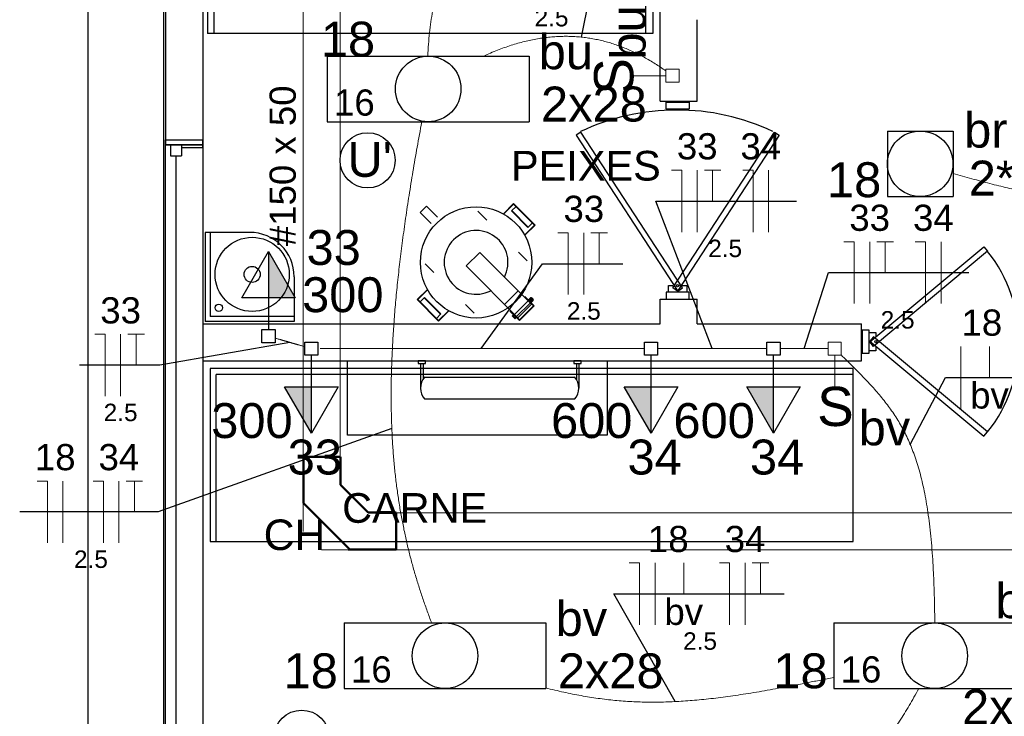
# Model space of a CAD drawing. Header units: millimetres. Extents: x 7 to 269, y 1 to 169.
# Tile 19 of 115: x 53.23 to 57.21, y 40.81 to 43.63. Entities that reach past the tile are written whole.
import ezdxf

# ---------------------------------------------------------------- set-up
doc = ezdxf.new("R2010")
doc.units = ezdxf.units.MM
doc.header["$MEASUREMENT"] = 0
for name, color, linetype, lineweight in [('Eletroduto - Marco Polo', 6, 'Continuous', 9), ('Fiação - Marco Polo', 3, 'Continuous', 9), ('Interruptor - Marco Polo', 150, 'Continuous', 9), ('Layout - Marco Polo', 252, 'Continuous', 25), ('Layout-02 - Marco Polo', 243, 'Continuous', 50), ('Linha de Chamada - Marco Polo', 1, 'Continuous', 25), ('Luminárias - Marco Polo', 5, 'Continuous', 25), ('Textos - Marco Polo', 143, 'Continuous', 25), ('Tomadas - Marco Polo', 150, 'Continuous', 25)]:
    doc.layers.add(name, color=color, linetype=linetype, lineweight=lineweight)
doc.layers.add('Parede - Marco Polo', color=7, linetype='Continuous')
doc.styles.add('Arial', font='arial.ttf')

msp = doc.modelspace()

# ---------------------------------------------------------------- hatches: boundary and pattern name
at = {"layer": 'Tomadas - Marco Polo', "linetype": 'Continuous'}
for points in [[(54.2343, 42.5013), (54.2343, 42.6888), (54.3426, 42.5013)], [(54.4077, 42.1422), (54.4077, 41.9547), (54.2995, 42.1422)], [(55.7816, 42.1422), (55.7816, 41.9547), (55.6733, 42.1422)], [(56.2766, 42.1422), (56.2766, 41.9547), (56.1684, 42.1422)]]:
    msp.add_hatch(color=256, dxfattribs=at).paths.add_polyline_path(points)

# ---------------------------------------------------------------- linework, layer by layer
at = {"layer": 'Eletroduto - Marco Polo', "linetype": 'Continuous'}
for p, q in [((54.374, 41.5573), (54.374, 44.5144)), ((54.524, 41.8585), (54.524, 44.4644)), ((62.9585, 41.6322), (54.7503, 41.6322)), ((62.9585, 41.4823), (54.449, 41.4823))]:
    msp.add_line(p, q, dxfattribs=at)
for points in [[(54.8788, 43.4798), (54.8813, 43.5276), (54.8855, 43.5737), (54.8911, 43.6181), (54.8982, 43.661), (54.9068, 43.7022), (54.9168, 43.7419), (54.9281, 43.7802), (54.9406, 43.8169), (54.9544, 43.8523), (54.9693, 43.8862), (54.9854, 43.9188), (55.0025, 43.9501), (55.0207, 43.9802), (55.0398, 44.009), (55.0598, 44.0366), (55.0807, 44.063), (55.1023, 44.0884), (55.1247, 44.1126), (55.1478, 44.1358), (55.1716, 44.1581), (55.1959, 44.1793), (55.2207, 44.1996), (55.2461, 44.2191), (55.2718, 44.2377), (55.298, 44.2554), (55.3245, 44.2724), (55.3512, 44.2887), (55.3781, 44.3043), (55.4053, 44.3192), (55.4325, 44.3334)], [(55.1042, 43.4794), (55.1325, 43.492), (55.1605, 43.5035), (55.1881, 43.5139), (55.2155, 43.5232), (55.2425, 43.5314), (55.2693, 43.5385), (55.2958, 43.5446), (55.322, 43.5496), (55.3479, 43.5536), (55.3736, 43.5565), (55.399, 43.5585), (55.4242, 43.5594), (55.4491, 43.5594), (55.4738, 43.5584), (55.4982, 43.5564), (55.5224, 43.5535), (55.5465, 43.5496), (55.5702, 43.5448), (55.5938, 43.5391), (55.6172, 43.5325), (55.6404, 43.525), (55.6634, 43.5166), (55.6862, 43.5074), (55.7089, 43.4973), (55.7313, 43.4864), (55.7536, 43.4746), (55.7758, 43.4621), (55.7978, 43.4487), (55.8197, 43.4346), (55.8414, 43.4197)], [(54.8544, 43.2137), (54.8356, 43.1111), (54.8184, 43.0119), (54.8029, 42.9162), (54.789, 42.8236), (54.7766, 42.7342), (54.7657, 42.6477), (54.7564, 42.5642), (54.7485, 42.4835), (54.7421, 42.4054), (54.7372, 42.3299), (54.7336, 42.2569), (54.7313, 42.1862), (54.7305, 42.1177), (54.7309, 42.0513), (54.7326, 41.987), (54.7356, 41.9246), (54.7398, 41.8639), (54.7452, 41.8049), (54.7518, 41.7475), (54.7596, 41.6915), (54.7684, 41.6368), (54.7784, 41.5834), (54.7894, 41.5311), (54.8015, 41.4798), (54.8146, 41.4295), (54.8286, 41.3798), (54.8437, 41.3309), (54.8596, 41.2825), (54.8765, 41.2346), (54.8942, 41.187)], [(57.0032, 43.0045), (57.0786, 42.9835), (57.1516, 42.9641), (57.2225, 42.9463), (57.2912, 42.9301), (57.3578, 42.9155), (57.4225, 42.9025), (57.4853, 42.8909), (57.5463, 42.8809), (57.6057, 42.8723), (57.6634, 42.8652), (57.7196, 42.8594), (57.7743, 42.8551), (57.8278, 42.8522), (57.8799, 42.8506), (57.9309, 42.8503), (57.9809, 42.8514), (58.0298, 42.8537), (58.0779, 42.8573), (58.1251, 42.862), (58.1717, 42.8681), (58.2176, 42.8752), (58.263, 42.8836), (58.3079, 42.893), (58.3524, 42.9036), (58.3967, 42.9153), (58.4409, 42.928), (58.4849, 42.9417), (58.5289, 42.9565), (58.573, 42.9723), (58.6173, 42.989)], [(54.3811, 42.3044), (54.3759, 42.3059), (54.371, 42.3074), (54.3662, 42.3087), (54.3617, 42.31), (54.3574, 42.3113), (54.3533, 42.3125), (54.3493, 42.3136), (54.3454, 42.3147), (54.3417, 42.3158), (54.3381, 42.3168), (54.3346, 42.3178), (54.3311, 42.3188), (54.3277, 42.3198), (54.3244, 42.3208), (54.321, 42.3218), (54.3177, 42.3227), (54.3143, 42.3237), (54.3109, 42.3247), (54.3075, 42.3257), (54.304, 42.3267), (54.3003, 42.3277), (54.2966, 42.3288), (54.2928, 42.3299), (54.2888, 42.331), (54.2847, 42.3322), (54.2804, 42.3335), (54.2758, 42.3348), (54.2711, 42.3361), (54.2662, 42.3376), (54.261, 42.3391)], [(55.7555, 42.2968), (55.6927, 42.2968), (55.6337, 42.2968), (55.5784, 42.2968), (55.5265, 42.2968), (55.4776, 42.2968), (55.4316, 42.2968), (55.388, 42.2968), (55.3467, 42.2968), (55.3074, 42.2968), (55.2698, 42.2968), (55.2335, 42.2968), (55.1985, 42.2968), (55.1642, 42.2968), (55.1306, 42.2968), (55.0972, 42.2968), (55.0639, 42.2968), (55.0303, 42.2968), (54.9962, 42.2968), (54.9612, 42.2968), (54.9252, 42.2968), (54.8878, 42.2968), (54.8488, 42.2968), (54.8078, 42.2968), (54.7646, 42.2968), (54.719, 42.2968), (54.6705, 42.2968), (54.6191, 42.2968), (54.5643, 42.2968), (54.506, 42.2968), (54.4437, 42.2968)], [(56.2504, 42.2968), (56.2297, 42.2968), (56.2103, 42.2968), (56.192, 42.2968), (56.1747, 42.2968), (56.1584, 42.2968), (56.143, 42.2968), (56.1283, 42.2968), (56.1144, 42.2968), (56.1011, 42.2968), (56.0883, 42.2968), (56.0759, 42.2968), (56.0639, 42.2968), (56.0522, 42.2968), (56.0406, 42.2968), (56.0291, 42.2968), (56.0176, 42.2968), (56.006, 42.2968), (55.9943, 42.2968), (55.9823, 42.2968), (55.9699, 42.2968), (55.9571, 42.2968), (55.9438, 42.2968), (55.9299, 42.2968), (55.9152, 42.2968), (55.8998, 42.2968), (55.8835, 42.2968), (55.8662, 42.2968), (55.8479, 42.2968), (55.8285, 42.2968), (55.8078, 42.2968)], [(56.4976, 42.2968), (56.4888, 42.2968), (56.4806, 42.2968), (56.4727, 42.2968), (56.4653, 42.2968), (56.4582, 42.2968), (56.4515, 42.2968), (56.445, 42.2968), (56.4388, 42.2968), (56.4329, 42.2968), (56.4272, 42.2968), (56.4216, 42.2968), (56.4162, 42.2968), (56.4108, 42.2968), (56.4055, 42.2968), (56.4003, 42.2968), (56.3951, 42.2968), (56.3898, 42.2968), (56.3844, 42.2968), (56.379, 42.2968), (56.3734, 42.2968), (56.3677, 42.2968), (56.3618, 42.2968), (56.3556, 42.2968), (56.3491, 42.2968), (56.3424, 42.2968), (56.3353, 42.2968), (56.3279, 42.2968), (56.32, 42.2968), (56.3118, 42.2968), (56.303, 42.2968)], [(56.9286, 41.1882), (56.9277, 41.2575), (56.926, 41.3231), (56.9235, 41.385), (56.9202, 41.4435), (56.9161, 41.4987), (56.9112, 41.5508), (56.9056, 41.5998), (56.8991, 41.6461), (56.8919, 41.6897), (56.8838, 41.7308), (56.875, 41.7695), (56.8653, 41.8061), (56.8548, 41.8407), (56.8435, 41.8733), (56.8314, 41.9043), (56.8185, 41.9337), (56.8047, 41.9617), (56.7902, 41.9885), (56.7748, 42.0142), (56.7585, 42.039), (56.7415, 42.063), (56.7236, 42.0864), (56.7049, 42.1094), (56.6853, 42.1321), (56.6649, 42.1546), (56.6436, 42.1772), (56.6215, 42.2), (56.5985, 42.2232), (56.5747, 42.2468), (56.55, 42.2711)], [(55.3554, 40.9245), (55.3921, 40.9155), (55.4281, 40.9073), (55.4635, 40.8998), (55.4985, 40.8932), (55.5331, 40.8873), (55.5673, 40.8822), (55.6013, 40.8778), (55.6352, 40.8742), (55.6691, 40.8713), (55.703, 40.8691), (55.7369, 40.8677), (55.7712, 40.867), (55.8056, 40.8669), (55.8405, 40.8676), (55.8759, 40.869), (55.9117, 40.871), (55.9483, 40.8737), (55.9855, 40.8771), (56.0236, 40.8812), (56.0625, 40.8859), (56.1024, 40.8912), (56.1434, 40.8972), (56.1855, 40.9038), (56.2289, 40.9111), (56.2736, 40.9189), (56.3197, 40.9273), (56.3673, 40.9364), (56.4165, 40.946), (56.4674, 40.9563), (56.52, 40.967)], [(56.8639, 40.9219), (56.8446, 40.8864), (56.8252, 40.8527), (56.8058, 40.8207), (56.7863, 40.7905), (56.7667, 40.7618), (56.7469, 40.7348), (56.727, 40.7091), (56.7069, 40.685), (56.6866, 40.6621), (56.6661, 40.6405), (56.6453, 40.6201), (56.6243, 40.6008), (56.6029, 40.5825), (56.5812, 40.5653), (56.5592, 40.5489), (56.5368, 40.5333), (56.514, 40.5186), (56.4907, 40.5045), (56.4671, 40.491), (56.4429, 40.4781), (56.4183, 40.4656), (56.3931, 40.4536), (56.3674, 40.4418), (56.3412, 40.4304), (56.3143, 40.4191), (56.2869, 40.4079), (56.2588, 40.3968), (56.23, 40.3856), (56.2006, 40.3743), (56.1704, 40.3629)]]:
    msp.add_spline(points, degree=3, dxfattribs=at)
at = {"layer": 'Fiação - Marco Polo'}
for p, q in [((55.8636, 43.0179), (55.9053, 43.0179)), ((55.9053, 42.7679), (55.9053, 43.0179)), ((55.9678, 42.7679), (55.9678, 43.0179)), ((55.9969, 43.0179), (56.0636, 43.0179)), ((56.0303, 42.8929), (56.0303, 43.0179)), ((56.1522, 43.0179), (56.1939, 43.0179)), ((56.1939, 42.7679), (56.1939, 43.0179)), ((56.2564, 42.7679), (56.2564, 43.0179)), ((55.4051, 42.7649), (55.4468, 42.7649)), ((55.4468, 42.5149), (55.4468, 42.7649)), ((55.5093, 42.5149), (55.5093, 42.7649)), ((55.5384, 42.7649), (55.6051, 42.7649)), ((55.5718, 42.6399), (55.5718, 42.7649)), ((56.5612, 42.7289), (56.6029, 42.7289)), ((56.6029, 42.4789), (56.6029, 42.7289)), ((56.6654, 42.4789), (56.6654, 42.7289)), ((56.6946, 42.7289), (56.7612, 42.7289)), ((56.7279, 42.6039), (56.7279, 42.7289)), ((56.8499, 42.7289), (56.8915, 42.7289)), ((56.8915, 42.4789), (56.8915, 42.7289)), ((56.954, 42.4789), (56.954, 42.7289)), ((53.5325, 42.3546), (53.5741, 42.3546)), ((53.5741, 42.1046), (53.5741, 42.3546)), ((53.6366, 42.1046), (53.6366, 42.3546)), ((53.6658, 42.3546), (53.7325, 42.3546)), ((53.6991, 42.2296), (53.6991, 42.3546)), ((57.0343, 42.0547), (57.0343, 42.3047)), ((57.1502, 42.1797), (57.1502, 42.3047)), ((53.2993, 41.7609), (53.341, 41.7609)), ((53.341, 41.5109), (53.341, 41.7609)), ((53.4035, 41.5109), (53.4035, 41.7609)), ((53.5254, 41.7609), (53.5671, 41.7609)), ((53.5671, 41.5109), (53.5671, 41.7609)), ((53.6296, 41.5109), (53.6296, 41.7609)), ((53.6588, 41.7609), (53.7254, 41.7609)), ((53.6921, 41.6359), (53.6921, 41.7609)), ((55.6932, 41.4301), (55.7349, 41.4301)), ((55.7349, 41.1801), (55.7349, 41.4301)), ((55.7974, 41.1801), (55.7974, 41.4301)), ((55.9133, 41.3051), (55.9133, 41.4301)), ((56.0575, 41.4301), (56.0992, 41.4301)), ((56.0992, 41.1801), (56.0992, 41.4301)), ((56.1617, 41.1801), (56.1617, 41.4301)), ((56.1908, 41.4301), (56.2575, 41.4301)), ((56.2242, 41.3051), (56.2242, 41.4301))]:
    msp.add_line(p, q, dxfattribs=at)
at = {"layer": 'Interruptor - Marco Polo'}
for p, q in [((55.7133, 43.3999), (55.8418, 43.3999)), ((55.8418, 43.3735), (55.8418, 43.4265)), ((55.8418, 43.4265), (55.8949, 43.4265)), ((55.8949, 43.4265), (55.8949, 43.3735)), ((55.8949, 43.3735), (55.8418, 43.3735)), ((56.4974, 42.3233), (56.5505, 42.3233)), ((56.4974, 42.2702), (56.4974, 42.3233)), ((56.5505, 42.3233), (56.5505, 42.2702)), ((56.5505, 42.2702), (56.4974, 42.2702)), ((56.5239, 42.1418), (56.5239, 42.2702))]:
    msp.add_line(p, q, dxfattribs=at)
at = {"layer": 'Layout - Marco Polo'}
for p, q in [((53.5034, 80.2894), (53.5034, 36.6268)), ((53.9884, 44.2703), (53.9884, 43.5703)), ((54.0134, 44.2453), (54.0134, 43.5703)), ((55.7584, 44.2453), (55.7584, 43.5703)), ((55.7884, 44.2703), (55.7884, 43.5703)), ((53.8184, 43.7633), (53.8184, 43.1403)), ((53.9684, 43.7633), (53.9684, 43.1403)), ((55.7884, 43.5703), (53.9884, 43.5703)), ((55.8424, 43.2933), (55.9349, 43.2933)), ((55.8424, 43.2653), (55.8424, 43.2933)), ((55.9349, 43.2933), (55.9349, 43.2653)), ((55.9349, 43.2653), (55.8424, 43.2653)), ((53.8184, 43.1403), (53.8184, 43.1213)), ((53.8184, 43.1403), (53.9684, 43.1403)), ((53.8184, 43.1213), (53.8184, 43.1403)), ((53.8184, 40.0593), (53.8184, 43.1213)), ((53.8829, 43.1213), (53.8184, 43.1213)), ((53.9684, 43.1213), (53.8184, 43.1213)), ((53.8184, 43.1213), (53.9684, 43.1213)), ((53.8384, 43.1213), (53.8829, 43.1213)), ((53.8384, 43.1213), (53.8384, 43.0768)), ((53.8829, 43.1213), (53.8829, 43.0768)), ((53.8829, 43.1213), (53.8829, 43.1083)), ((53.9684, 43.1083), (53.9684, 43.1403)), ((53.9684, 43.1403), (53.9684, 43.1213)), ((53.9684, 43.1213), (53.9684, 40.0593)), ((53.9684, 43.1083), (53.8829, 43.1083)), ((53.8384, 43.0768), (53.8829, 43.0768)), ((53.8604, 43.0768), (53.8604, 40.1038)), ((55.1844, 42.8423), (55.2254, 42.8833)), ((55.1859, 42.8413), (55.2254, 42.8808)), ((55.2254, 42.8833), (55.3124, 42.7958)), ((55.2254, 42.8808), (55.3104, 42.7958)), ((54.8484, 42.8468), (54.8739, 42.8723)), ((54.8924, 42.8023), (54.8484, 42.8468)), ((54.9179, 42.8278), (54.8739, 42.8723)), ((55.2169, 42.8538), (55.2354, 42.8713)), ((55.2169, 42.8538), (55.2834, 42.7868)), ((55.2179, 42.8548), (55.2844, 42.7878)), ((55.2834, 42.7868), (55.3014, 42.8048)), ((53.9784, 42.7668), (53.9784, 42.4068)), ((54.1584, 42.7668), (53.9784, 42.7668)), ((53.9984, 42.7668), (53.9984, 42.4268)), ((55.3104, 42.7958), (55.2704, 42.7563)), ((55.3124, 42.7958), (55.2714, 42.7548)), ((55.0339, 42.6308), (55.0889, 42.6858)), ((55.2974, 42.4763), (55.0889, 42.6858)), ((55.2424, 42.4213), (55.0339, 42.6308)), ((54.3384, 42.5868), (54.3384, 42.4068)), ((54.8769, 42.5363), (54.8354, 42.4953)), ((54.8774, 42.5348), (54.8379, 42.4953)), ((55.1889, 42.4748), (55.2444, 42.5298)), ((54.8354, 42.4953), (54.9224, 42.4078)), ((54.8379, 42.4953), (54.9224, 42.4098)), ((54.8654, 42.5033), (54.8474, 42.4858)), ((54.8644, 42.5023), (54.9304, 42.4358)), ((54.8654, 42.5033), (54.9314, 42.4368)), ((55.2289, 42.4348), (55.2839, 42.4898)), ((55.3054, 42.4698), (55.2694, 42.5058)), ((55.3084, 42.4698), (55.2704, 42.5078)), ((55.2894, 42.4968), (55.2859, 42.4933)), ((55.2859, 42.4923), (55.2859, 42.4933)), ((55.2914, 42.4943), (55.2879, 42.4913)), ((55.2904, 42.4968), (55.2894, 42.4968)), ((55.2939, 42.5013), (55.2904, 42.4978)), ((55.2904, 42.4968), (55.2904, 42.4978)), ((55.2999, 42.4873), (55.2904, 42.4968)), ((55.2959, 42.4993), (55.2929, 42.4958)), ((55.2949, 42.5013), (55.2939, 42.5013)), ((55.2974, 42.4883), (55.2944, 42.4853)), ((55.3044, 42.4918), (55.2949, 42.5013)), ((55.2954, 42.4828), (55.2964, 42.4828)), ((55.2999, 42.4863), (55.2964, 42.4828)), ((55.2969, 42.4993), (55.2984, 42.5013)), ((55.2974, 42.4993), (55.2994, 42.5013)), ((55.3044, 42.4958), (55.2984, 42.5013)), ((55.2994, 42.5013), (55.2984, 42.5013)), ((55.3024, 42.4928), (55.2989, 42.4898)), ((55.3044, 42.4963), (55.2994, 42.5013)), ((55.2999, 42.4873), (55.2999, 42.4863)), ((55.2999, 42.4873), (55.3009, 42.4873)), ((55.3044, 42.4908), (55.3009, 42.4873)), ((55.3024, 42.4943), (55.3044, 42.4963)), ((55.3024, 42.4938), (55.3044, 42.4958)), ((55.3044, 42.4963), (55.3044, 42.4958)), ((55.3044, 42.4918), (55.3044, 42.4908)), ((54.9224, 42.4098), (54.9624, 42.4498)), ((54.9224, 42.4078), (54.9634, 42.4488)), ((55.2489, 42.4103), (55.2109, 42.4483)), ((55.2489, 42.4133), (55.2124, 42.4493)), ((55.2374, 42.4258), (55.2929, 42.4808)), ((55.2424, 42.4213), (55.2974, 42.4763)), ((55.2489, 42.4103), (55.3084, 42.4698)), ((55.2489, 42.4133), (55.3054, 42.4698)), ((54.3384, 42.4068), (53.9784, 42.4068)), ((54.3384, 42.4268), (53.9984, 42.4268)), ((54.9314, 42.4368), (54.9134, 42.4188)), ((55.2254, 42.4333), (55.2214, 42.4298)), ((55.2214, 42.4283), (55.2214, 42.4298)), ((55.2309, 42.4188), (55.2214, 42.4283)), ((55.2309, 42.4188), (55.2214, 42.4283)), ((55.2279, 42.4313), (55.2239, 42.4273)), ((55.2339, 42.4253), (55.2304, 42.4213)), ((55.2309, 42.4188), (55.2324, 42.4188)), ((55.2364, 42.4228), (55.2324, 42.4188)), ((53.9984, 42.2168), (53.9984, 41.5168)), ((56.5984, 42.2168), (53.9984, 42.2168)), ((54.8494, 42.2368), (54.8494, 42.1368)), ((54.8594, 42.2368), (54.8594, 42.1718)), ((55.4794, 42.2368), (55.4794, 42.1718)), ((55.4894, 42.2368), (55.4894, 42.1368)), ((56.5984, 41.5168), (56.5984, 42.2168)), ((56.5984, 41.5168), (56.5984, 42.2168)), ((54.0234, 41.5168), (54.0234, 42.1918)), ((56.5984, 42.1918), (54.0234, 42.1918)), ((54.8664, 42.1818), (55.4724, 42.1818)), ((55.4724, 42.0918), (54.8664, 42.0918)), ((53.9984, 41.5168), (56.5984, 41.5168))]:
    msp.add_line(p, q, dxfattribs=at)
at = {"layer": 'Layout - Marco Polo', "linetype": 'Continuous'}
for points in [[(55.4974, 43.1723), (55.4779, 43.1593), (55.8894, 42.5293), (55.9084, 42.5418), (55.4974, 43.1723)], [(57.1274, 42.7078), (57.1424, 42.6903), (56.6814, 42.3058), (56.6664, 42.3238), (57.1274, 42.7078)], [(57.1274, 41.9423), (57.1424, 41.9598), (56.6814, 42.3438), (56.6664, 42.3263), (57.1274, 41.9423)]]:
    msp.add_lwpolyline(points, close=True, dxfattribs=at)
at = {"layer": 'Layout - Marco Polo'}
for points in [[(56.2799, 43.1723), (56.2994, 43.1593), (55.8879, 42.5293), (55.8689, 42.5418), (56.2799, 43.1723)], [(54.8394, 42.2468), (54.8394, 42.2368), (54.8694, 42.2368), (54.8694, 42.2468), (54.8394, 42.2468)], [(55.4694, 42.2468), (55.4694, 42.2368), (55.4994, 42.2368), (55.4994, 42.2468), (55.4694, 42.2468)]]:
    msp.add_lwpolyline(points, close=True, dxfattribs=at)
for points in [[(55.0814, 42.8518), (55.1169, 42.8163)], [(55.2804, 42.6518), (55.2449, 42.6873)], [(54.8679, 42.6393), (54.9034, 42.6038)], [(55.8964, 42.5523), (55.9259, 42.5523), (55.9259, 42.5243), (55.8514, 42.5243), (55.8514, 42.5523), (55.8699, 42.5523)], [(55.0664, 42.4393), (55.0314, 42.4748)], [(56.6909, 42.3058), (56.6909, 42.2878), (56.6634, 42.2878), (56.6634, 42.3618), (56.6909, 42.3618), (56.6909, 42.3438)]]:
    msp.add_lwpolyline(points, dxfattribs=at)
at = {"layer": 'Layout - Marco Polo', "linetype": 'Continuous'}
msp.add_lwpolyline([(55.6039, 42.2468), (55.6039, 41.9468), (54.5539, 41.9468), (54.5539, 42.2468)], dxfattribs=at)
at = {"layer": 'Layout - Marco Polo'}
for centre, radius in [((55.0739, 42.6453), 0.225), ((54.1684, 42.5968), 0.15), ((54.1684, 42.5968), 0.0325), ((55.8884, 42.5513), 0.00463), ((54.0334, 42.4618), 0.015), ((56.6904, 42.3248), 0.00463)]:
    msp.add_circle(centre, radius, dxfattribs=at)
at = {"layer": 'Layout - Marco Polo', "linetype": 'Continuous'}
for centre, radius, start, end in [((55.8859, 42.3483), 0.9132, 64.84, 115.289), ((56.6844, 42.3248), 0.5856, 321.43, 38.5696)]:
    msp.add_arc(centre, radius, start, end, dxfattribs=at)
at = {"layer": 'Layout - Marco Polo'}
for centre, radius, start, end in [((54.1584, 42.5868), 0.18, 0, 90), ((55.0739, 42.6453), 0.129, 332.454, 297.26), ((55.2874, 42.4928), 0.00169, 158.911, 290.803), ((55.2979, 42.4948), 0.0103, 199.375, 250.339), ((55.2899, 42.4953), 0.00169, 338.911, 110.803), ((55.2924, 42.4973), 0.00169, 158.911, 290.803), ((55.2879, 42.4848), 0.0103, 19.3754, 70.3387), ((55.3024, 42.4993), 0.0103, 199.375, 250.339), ((55.2944, 42.4998), 0.00169, 338.911, 110.803), ((55.2959, 42.4843), 0.00169, 158.911, 290.803), ((55.2924, 42.4893), 0.0103, 19.3754, 70.3387), ((55.2984, 42.4868), 0.00169, 338.911, 110.803), ((55.3004, 42.4888), 0.00169, 158.911, 290.803), ((55.3029, 42.4913), 0.00169, 338.911, 110.803), ((55.2234, 42.4293), 0.00169, 158.911, 290.803), ((55.2339, 42.4308), 0.0103, 199.375, 250.339), ((55.2319, 42.4208), 0.00169, 158.911, 290.803), ((54.9169, 42.1368), 0.0676, 138.256, 221.744), ((55.4219, 42.1368), 0.0676, 318.256, 41.7442)]:
    msp.add_arc(centre, radius, start, end, dxfattribs=at)
at = {"layer": 'Layout-02 - Marco Polo'}
for p, q in [((54.5254, 41.8585), (54.3755, 41.8585)), ((54.3755, 41.6711), (54.3755, 41.8585)), ((54.5254, 41.8585), (54.5254, 41.746)), ((54.5254, 41.746), (54.6378, 41.6337)), ((54.3755, 41.6711), (54.5629, 41.4838)), ((54.6378, 41.6337), (54.7503, 41.6337)), ((54.7503, 41.4838), (54.7503, 41.6337)), ((54.7503, 41.4838), (54.5572, 41.4838))]:
    msp.add_line(p, q, dxfattribs=at)
at = {"layer": 'Linha de Chamada - Marco Polo'}
for p, q in [((55.5003, 43.5562), (55.5541, 43.8258)), ((56.0291, 42.2968), (55.8011, 42.8929)), ((55.8011, 42.8929), (56.369, 42.8929)), ((55.0946, 42.2968), (55.3426, 42.6399)), ((55.3426, 42.6399), (55.6676, 42.6399)), ((56.4003, 42.2968), (56.4987, 42.6039)), ((56.4987, 42.6039), (57.0666, 42.6039)), ((54.321, 42.3218), (53.795, 42.2296)), ((53.795, 42.2296), (53.47, 42.2296)), ((56.8294, 41.9092), (56.9718, 42.1797)), ((56.9718, 42.1797), (57.831, 42.1797)), ((54.7331, 41.9738), (53.7879, 41.6359)), ((53.7879, 41.6359), (53.2284, 41.6359)), ((55.8786, 40.8691), (55.6307, 41.3051)), ((55.6307, 41.3051), (56.32, 41.3051))]:
    msp.add_line(p, q, dxfattribs=at)
for centre in [(54.6352, 43.0581), (54.3685, 40.7229)]:
    msp.add_circle(centre, 0.1116, dxfattribs=at)
at = {"layer": 'Luminárias - Marco Polo'}
for p, q in [((54.4721, 43.4793), (55.2882, 43.4793)), ((54.4721, 43.4793), (54.4721, 43.2142)), ((55.2882, 43.4793), (55.2882, 43.2142)), ((54.4721, 43.2142), (55.2882, 43.2142)), ((56.7374, 43.1765), (57.0024, 43.1765)), ((56.7374, 43.1765), (56.7374, 42.9115)), ((57.0024, 43.1765), (57.0024, 42.9115)), ((56.7374, 42.9115), (57.0024, 42.9115)), ((54.5402, 41.187), (55.3563, 41.187)), ((54.5402, 41.187), (54.5402, 40.922)), ((55.3563, 41.187), (55.3563, 40.922)), ((56.5203, 41.187), (57.3364, 41.187)), ((56.5203, 41.187), (56.5203, 40.922)), ((54.5402, 40.922), (55.3563, 40.922)), ((56.5203, 40.922), (57.3364, 40.922))]:
    msp.add_line(p, q, dxfattribs=at)
for centre in [(54.8802, 43.3468), (56.8698, 43.044), (54.9483, 41.0545), (56.9284, 41.0545)]:
    msp.add_circle(centre, 0.1325, dxfattribs=at)
at = {"layer": 'Parede - Marco Polo'}
for p, q in [((53.8099, 46.8768), (53.8099, 36.6018)), ((55.8184, 43.2968), (55.8184, 44.0518)), ((55.9684, 43.2968), (55.9684, 43.6268)), ((55.8184, 43.2968), (55.9684, 43.2968)), ((55.8424, 42.5243), (55.8424, 42.4968)), ((55.9349, 42.5243), (55.8424, 42.5243)), ((55.9349, 42.4968), (55.9349, 42.5243)), ((55.8184, 42.3968), (55.8184, 42.4968)), ((55.8184, 42.4968), (55.9684, 42.4968)), ((55.8424, 42.4968), (55.9349, 42.4968)), ((55.9684, 42.3968), (55.9684, 42.4968)), ((53.9684, 42.3968), (55.8184, 42.3968)), ((55.9684, 42.3968), (56.3684, 42.3968)), ((56.3684, 42.3968), (56.6324, 42.3968)), ((56.6324, 42.2468), (56.6324, 42.3968)), ((56.6634, 42.3713), (56.6354, 42.3713)), ((56.6354, 42.3713), (56.6354, 42.2788)), ((56.6634, 42.2788), (56.6634, 42.3713)), ((53.9684, 42.2468), (56.3684, 42.2468)), ((56.3684, 42.2468), (56.6324, 42.2468)), ((56.6354, 42.2788), (56.6634, 42.2788))]:
    msp.add_line(p, q, dxfattribs=at)
at = {"layer": 'Tomadas - Marco Polo'}
for p, q in [((54.1261, 42.5013), (54.2343, 42.6888)), ((54.2343, 42.6888), (54.2343, 42.5013)), ((54.2343, 42.6888), (54.3426, 42.5013)), ((54.3426, 42.5013), (54.1261, 42.5013)), ((54.2343, 42.5013), (54.2343, 42.3733)), ((54.2078, 42.3733), (54.2609, 42.3733)), ((54.2078, 42.3203), (54.2078, 42.3733)), ((54.2609, 42.3733), (54.2609, 42.3203)), ((54.3812, 42.3233), (54.4342, 42.3233)), ((54.3812, 42.2702), (54.3812, 42.3233)), ((54.4342, 42.3233), (54.4342, 42.2702)), ((55.755, 42.3233), (55.8081, 42.3233)), ((55.755, 42.2702), (55.755, 42.3233)), ((55.8081, 42.3233), (55.8081, 42.2702)), ((56.2501, 42.3233), (56.3032, 42.3233)), ((56.2501, 42.2702), (56.2501, 42.3233)), ((56.3032, 42.3233), (56.3032, 42.2702)), ((54.2609, 42.3203), (54.2078, 42.3203)), ((54.4342, 42.2702), (54.3812, 42.2702)), ((54.4077, 42.1422), (54.4077, 42.2702)), ((55.8081, 42.2702), (55.755, 42.2702)), ((55.7816, 42.1422), (55.7816, 42.2702)), ((56.3032, 42.2702), (56.2501, 42.2702)), ((56.2766, 42.1422), (56.2766, 42.2702)), ((54.4077, 41.9547), (54.2995, 42.1422)), ((54.2995, 42.1422), (54.516, 42.1422)), ((54.4077, 41.9547), (54.4077, 42.1422)), ((54.516, 42.1422), (54.4077, 41.9547)), ((55.7816, 41.9547), (55.6733, 42.1422)), ((55.6733, 42.1422), (55.8898, 42.1422)), ((55.7816, 41.9547), (55.7816, 42.1422)), ((55.8898, 42.1422), (55.7816, 41.9547)), ((56.2766, 41.9547), (56.1684, 42.1422)), ((56.1684, 42.1422), (56.3849, 42.1422)), ((56.2766, 41.9547), (56.2766, 42.1422)), ((56.3849, 42.1422), (56.2766, 41.9547))]:
    msp.add_line(p, q, dxfattribs=at)

# ---------------------------------------------------------------- texts
at = {"layer": 'Fiação - Marco Polo', "width": 0.25416, "attachment_point": 8, "line_spacing_factor": 0.798, "style": 'Arial'}
for s, insert, char_height in [('2.5', (55.379, 43.5987), 0.0706), ('33', (55.968, 43.0603), 0.1059), ('34', (56.225, 43.0603), 0.1059), ('33', (55.5095, 42.8073), 0.1059), ('33', (56.6655, 42.7713), 0.1059), ('34', (56.923, 42.7713), 0.1059), ('2.5', (56.081, 42.6657), 0.0706), ('33', (53.6365, 42.3968), 0.1059), ('2.5', (55.5095, 42.4127), 0.0706), ('18', (57.119, 42.3473), 0.1059), ('2.5', (56.7785, 42.3767), 0.0706), ('bv', (57.15, 42.0528), 0.1059), ('2.5', (53.6365, 42.0022), 0.0706), ('18', (53.372, 41.8033), 0.1059), ('34', (53.6295, 41.8033), 0.1059), ('18', (55.851, 41.4723), 0.1059), ('34', (56.1615, 41.4723), 0.1059), ('2.5', (53.5165, 41.4087), 0.0706), ('bv', (55.9135, 41.1778), 0.1059), ('2.5', (55.9795, 41.0777), 0.0706)]:
    msp.add_mtext(s, dxfattribs=dict(at, insert=insert, char_height=char_height))
at = {"layer": 'Interruptor - Marco Polo', "insert": (55.7121, 43.3234), "char_height": 0.1588, "width": 0.19062, "attachment_point": 7, "rotation": 90.0002, "line_spacing_factor": 0.798, "style": 'Arial'}
msp.add_mtext('S', dxfattribs=at)
at = {"layer": 'Interruptor - Marco Polo', "insert": (56.601, 41.9813), "char_height": 0.1588, "width": 0.19062, "attachment_point": 9, "line_spacing_factor": 0.798, "style": 'Arial'}
msp.add_mtext('S', dxfattribs=at)
at = {"layer": 'Linha de Chamada - Marco Polo', "insert": (54.6439, 42.9892), "char_height": 0.1412, "width": 0.50832, "attachment_point": 8, "line_spacing_factor": 0.798, "style": 'Arial'}
msp.add_mtext("U'", dxfattribs=at)
at = {"layer": 'Luminárias - Marco Polo', "char_height": 0.1059, "width": 0.25416, "attachment_point": 7, "line_spacing_factor": 0.798, "style": 'Arial'}
for insert in [(54.4995, 43.2373), (54.568, 40.9448), (56.548, 40.9448)]:
    msp.add_mtext('16', dxfattribs=dict(at, insert=insert))
at = {"layer": 'Parede - Marco Polo', "insert": (54.8255, 41.5905), "char_height": 0.12, "width": 0.72, "attachment_point": 8, "line_spacing_factor": 0.798, "style": 'Arial'}
msp.add_mtext('CARNE', dxfattribs=at)
at = {"layer": 'Textos - Marco Polo', "line_spacing_factor": 0.798, "style": 'Arial'}
for s, insert, char_height, width, attachment_point in [('18', (54.4461, 43.4755), 0.1412, 0.33888, 7), ('bu', (55.327, 43.4245), 0.1412, 0.33888, 7), ('2x28', (55.3365, 43.213), 0.1412, 0.67776, 7), ('br', (57.0475, 43.1075), 0.1412, 0.33888, 7), ('PEIXES', (55.518, 42.9745), 0.12, 0.864, 8), ('18', (56.493, 42.907), 0.1412, 0.33888, 7), ('2*23W', (57.066, 42.9135), 0.1412, 0.8472, 7), ('33', (54.498, 42.633), 0.1412, 0.33888, 8), ('300', (54.535, 42.442), 0.1412, 0.50832, 8), ('300', (54.1675, 41.933), 0.1412, 0.50832, 8), ('600', (55.5415, 41.933), 0.1412, 0.50832, 8), ('600', (56.0365, 41.933), 0.1412, 0.50832, 8), ('bv', (56.725, 41.9035), 0.1412, 0.33888, 8), ('33', (54.422, 41.7855), 0.1412, 0.33888, 8), ('34', (55.796, 41.7855), 0.1412, 0.33888, 8), ('34', (56.291, 41.7855), 0.1412, 0.33888, 8), ('CH', (54.3395, 41.4802), 0.12355, 0.29652, 8), ('bv', (57.174, 41.2045), 0.1412, 0.33888, 7), ('bv', (55.3955, 41.1325), 0.1412, 0.33888, 7), ('18', (54.2955, 40.921), 0.1412, 0.33888, 7), ('2x28', (55.4045, 40.921), 0.1412, 0.67776, 7), ('18', (56.276, 40.921), 0.1412, 0.33888, 7), ('2x28', (57.039, 40.775), 0.1412, 0.67776, 7)]:
    msp.add_mtext(s, dxfattribs=dict(at, insert=insert, char_height=char_height, width=width, attachment_point=attachment_point))
at = {"layer": 'Textos - Marco Polo', "attachment_point": 8, "rotation": 90.0002, "line_spacing_factor": 0.798, "style": 'Arial'}
for s, insert, char_height, width in [('bu', (55.7614, 43.5754), 0.1412, 0.33888), ('#150 x 50', (54.3461, 43.0359), 0.1059, 1.14372)]:
    msp.add_mtext(s, dxfattribs=dict(at, insert=insert, char_height=char_height, width=width))

doc.saveas('drawing.dxf')
